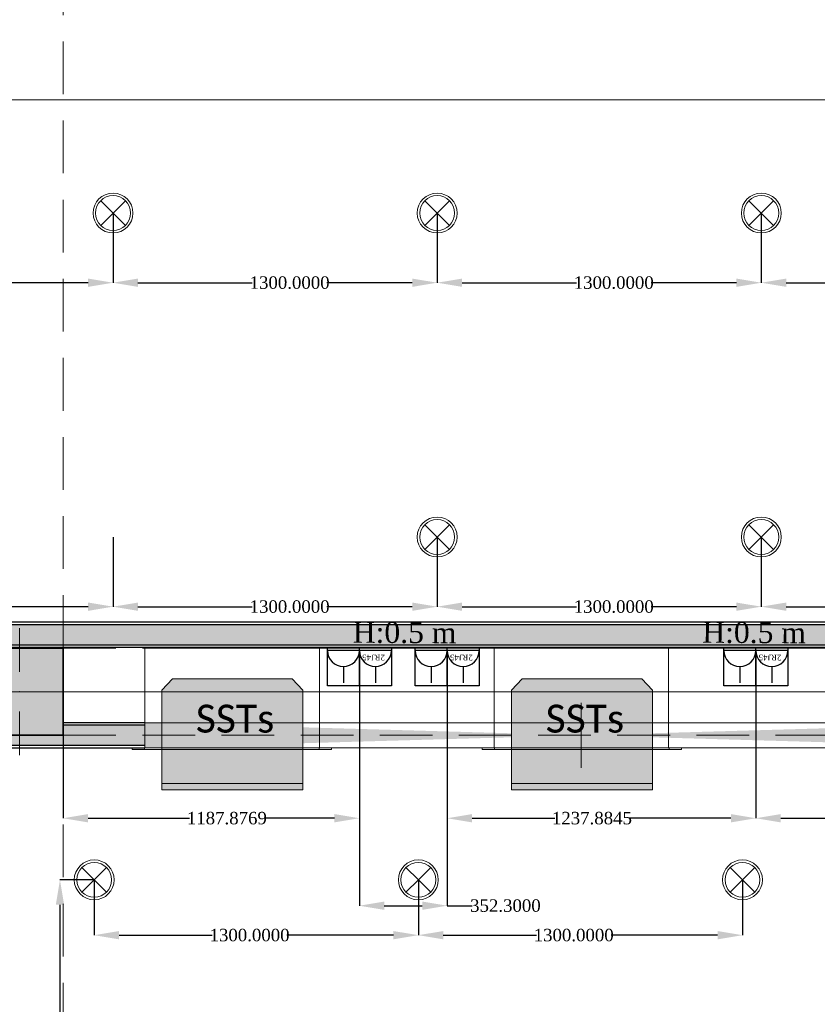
# Model space of a CAD drawing. Header units: inches. Extents: x -78787 to 29484, y -9517 to 23232.
# Tile 232 of 256: x 20332 to 23530, y 4389 to 8340. Entities that reach past the tile are written whole.
import ezdxf
from ezdxf.enums import TextEntityAlignment as Align

# ---------------------------------------------------------------- set-up
doc = ezdxf.new("R2010")
doc.units = ezdxf.units.IN
doc.header["$MEASUREMENT"] = 0
doc.set_wipeout_variables(frame=1)
for name, pattern in [('Dot & Dashed', [670.277762, 317.5, -176.388889, 0, -176.388874]), ('Hidden', [317.5, 211.666667, -105.833333]), ('Wipeout_Contour', [1000, 0, -1000])]:
    doc.linetypes.add(name, pattern=pattern)
for name, color, linetype in [('- განათება', 7, 'Continuous'), ('- საშტეფცელო როზეტები', 7, 'Continuous'), ('New_Structural - Bearing', 7, 'Continuous'), ('Structural - Bearing', 7, 'Continuous'), ('Structural - Grid', 7, 'Continuous')]:
    doc.layers.add(name, color=color, linetype=linetype)
for name, color, linetype, lineweight, true_color in [('New_2D Drafting - General_Pen_No__83', 7, 'Continuous', 13, 0xff9955), ('New_Drawing & Figure_Pen_No__103', 7, 'Continuous', 13, 0xffcc99), ('New_Interior - Lamp_Pen_No__77', 7, 'Continuous', 20, 0xffeb28), ('New_Structural - Bearing_Pen_No__108', 7, 'Continuous', 13, 0xfd8379), ('New_Structural - Bearing_Pen_No__23', 7, 'Continuous', 20, 0xff6600), ('New_Structural - Bearing_Pen_No__5', 7, 'Continuous', 25, 0x40a5ff), ('New_Structural - Bearing_Pen_No__57', 7, 'Continuous', 25, 0xdcd214), ('New_Structural - Bearing_Pen_No__63', 7, 'Continuous', 18, 0xff9955), ('New_Structural - Bearing_Pen_No__83', 7, 'Continuous', 13, 0xff9955), ('Structural - Bearing_Pen_No__102', 7, 'Continuous', 13, 0xcccccc), ('Structural - Bearing_Pen_No__161', 7, 'Continuous', 13, 0x6a6a6a), ('Structural - Bearing_Pen_No__28', 7, 'Continuous', 35, 0xa80f02), ('Structural - Grid_Pen_No__81', 7, 'Continuous', 20, 0x6a6a6a)]:
    doc.layers.add(name, color=color, linetype=linetype, lineweight=lineweight, true_color=true_color)
for name, color, linetype, lineweight in [('New_Drawing & Figure_Pen_No__1', 7, 'Continuous', 13), ('New_Structural - Bearing_Pen_No__1', 7, 'Continuous', 13), ('Structural - Bearing_Pen_No__20', 1, 'Continuous', 0)]:
    doc.layers.add(name, color=color, linetype=linetype, lineweight=lineweight)
doc.styles.add('GENERATED_STYLE_2', font='txt')
doc.styles.add('GENERATED_STYLE_4', font='calibril.ttf')
doc.styles.get("Standard").update_dxf_attribs({"font": 'arial.ttf'})
doc.dimstyles.get("Standard").update_dxf_attribs({"dimtxt": 0.18, "dimasz": 0.18, "dimexe": 0.18, "dimexo": 0.0625, "dimgap": 0.09, "dimtad": 0, "dimtih": 1, "dimtoh": 1, "dimdec": 4, "dimzin": 0, "dimdsep": 46, "dimtxsty": 'Standard', "dimcen": 0.09, "dimadec": 0, "dimazin": 0, "dimtfac": 1, "dimtdec": 4, "dimtofl": 0, "dimtmove": 0, "dimatfit": 3, "dimfxl": 1, "dimtolj": 1, "dimtzin": 0, "dimarcsym": 0})

# ---------------------------------------------------------------- blocks, each defined once
blk = doc.blocks.new('Slab_27', base_point=(-2404, 26438))
at = {"layer": 'New_Structural - Bearing_Pen_No__1', "color": 7, "linetype": 'Continuous', "lineweight": 13, "flags": 128}
blk.add_lwpolyline([(-2404, 26438), (-2404, 26430.3), (-2354, 26430.3), (-2354, 26438)], close=True, dxfattribs=at)
blk = doc.blocks.new('Slab_28', base_point=(-3104, 26438))
at = {"layer": 'New_Structural - Bearing_Pen_No__1', "color": 7, "linetype": 'Continuous', "lineweight": 13, "flags": 128}
blk.add_lwpolyline([(-3104, 26438), (-3104, 26430.3), (-2404, 26430.3), (-2404, 26438)], close=True, dxfattribs=at)
blk = doc.blocks.new('Slab_29', base_point=(-3154, 26438))
at = {"layer": 'New_Structural - Bearing_Pen_No__1', "color": 7, "linetype": 'Continuous', "lineweight": 13, "flags": 128}
blk.add_lwpolyline([(-3154, 26438), (-3154, 26430.3), (-3104, 26430.3), (-3104, 26438)], close=True, dxfattribs=at)
blk = doc.blocks.new('Slab_30', base_point=(-3807.1, 26438))
at = {"layer": 'New_Structural - Bearing_Pen_No__1', "color": 7, "linetype": 'Continuous', "lineweight": 13, "flags": 128}
blk.add_lwpolyline([(-3807.1, 26438), (-3807.1, 26430.3), (-3757.1, 26430.3), (-3757.1, 26438)], close=True, dxfattribs=at)
blk = doc.blocks.new('Slab_31', base_point=(-4507.1, 26438))
at = {"layer": 'New_Structural - Bearing_Pen_No__1', "color": 7, "linetype": 'Continuous', "lineweight": 13, "flags": 128}
blk.add_lwpolyline([(-4507.1, 26438), (-4507.1, 26430.3), (-3807.1, 26430.3), (-3807.1, 26438)], close=True, dxfattribs=at)
blk = doc.blocks.new('Slab_32', base_point=(-4557.1, 26438))
at = {"layer": 'New_Structural - Bearing_Pen_No__1', "color": 7, "linetype": 'Continuous', "lineweight": 13, "flags": 128}
blk.add_lwpolyline([(-4557.1, 26438), (-4557.1, 26430.3), (-4507.1, 26430.3), (-4507.1, 26438)], close=True, dxfattribs=at)
blk = doc.blocks.new('Opening_2')
at = {"color": 254, "linetype": 'Wipeout_Contour', "lineweight": 0, "ltscale": 79906.768937}
blk.add_wipeout([(-4505.7, 26438), (-1005.7, 26438), (-2755.7, 26488)], dxfattribs=at).dxf.layer = 'New_Structural - Bearing'
at = {"layer": 'New_Structural - Bearing_Pen_No__23', "color": 30, "linetype": 'Continuous', "lineweight": 20, "true_color": 0xff6600, "flags": 128}
blk.add_lwpolyline([(-4505.7, 26448), (-4505.7, 26438)], dxfattribs=at)
at = {"layer": 'New_Structural - Bearing_Pen_No__83', "color": 21, "linetype": 'Continuous', "lineweight": 13, "true_color": 0xff9955, "flags": 128}
blk.add_lwpolyline([(-4505.7, 26438), (-1005.7, 26438)], dxfattribs=at)
at = {"color": 254, "linetype": 'Wipeout_Contour', "lineweight": 0, "ltscale": 80106.275789}
blk.add_wipeout([(-1005.7, 26538), (-4505.7, 26538), (-2755.7, 26488)], dxfattribs=at).dxf.layer = 'New_Structural - Bearing'
at = {"layer": 'New_Structural - Bearing_Pen_No__108', "linetype": 'Continuous', "lineweight": 13, "true_color": 0xfd8379}
for points in [[(-4505.7, 26538), (-4505.7, 26438), (-2755.7, 26488)], [(-2755.7, 26488), (-1005.7, 26438), (-1005.7, 26538)]]:
    blk.add_hatch(color=11, dxfattribs=at).paths.add_polyline_path(points)
at = {"layer": 'New_Structural - Bearing_Pen_No__23', "color": 30, "linetype": 'Continuous', "lineweight": 20, "true_color": 0xff6600, "flags": 128}
for points in [[(-4505.7, 26538), (-4505.7, 26528)], [(-4505.7, 26528), (-4505.7, 26448)]]:
    blk.add_lwpolyline(points, dxfattribs=at)
at = {"layer": 'New_Structural - Bearing_Pen_No__63', "color": 21, "linetype": 'Dot & Dashed', "lineweight": 18, "true_color": 0xff9955}
blk.add_line((-2755.7, 26358), (-2755.7, 26618), dxfattribs=at)
at = {"layer": 'New_Structural - Bearing_Pen_No__83', "color": 21, "linetype": 'Continuous', "lineweight": 13, "true_color": 0xff9955, "flags": 128}
blk.add_lwpolyline([(-1005.7, 26538), (-4505.7, 26538)], dxfattribs=at)
blk = doc.blocks.new('Wall_73', base_point=(-5233.8, 26438))
at = {"layer": 'New_Structural - Bearing_Pen_No__57', "linetype": 'Continuous', "lineweight": 25, "true_color": 0xdcd214}
blk.add_hatch(color=52, dxfattribs=at).paths.add_polyline_path([(-5133.8, 26448), (-4505.7, 26448), (-4505.7, 26528), (-4833.8, 26528), (-4833.8, 26488), (-5133.8, 26488)])
at = {"layer": 'New_Structural - Bearing_Pen_No__5', "color": 161, "linetype": 'Continuous', "lineweight": 25, "true_color": 0x40a5ff}
for p, q in [((-4505.7, 26528), (-4833.8, 26528)), ((-5133.8, 26448), (-4505.7, 26448))]:
    blk.add_line(p, q, dxfattribs=at)
at = {"layer": 'New_Structural - Bearing_Pen_No__5', "color": 161, "linetype": 'Continuous', "lineweight": 25, "true_color": 0x40a5ff, "flags": 128}
for points in [[(-4505.7, 26538), (-4833.8, 26538)], [(-5133.8, 26438), (-4505.7, 26438)]]:
    blk.add_lwpolyline(points, dxfattribs=at)
blk = doc.blocks.new('Wall_75', base_point=(-409.4, 26941.2))
at = {"layer": 'New_Structural - Bearing_Pen_No__57', "linetype": 'Continuous', "lineweight": 25, "true_color": 0xdcd214}
blk.add_hatch(color=52, dxfattribs=at).paths.add_polyline_path([(-5143.8, 26851.2), (-399.4, 26851.2), (-399.4, 26931.2), (-5143.8, 26931.2)])
at = {"layer": 'New_Structural - Bearing_Pen_No__5', "color": 161, "linetype": 'Continuous', "lineweight": 25, "true_color": 0x40a5ff}
for p, q in [((-399.4, 26931.2), (-5143.8, 26931.2)), ((-5143.8, 26851.2), (-399.4, 26851.2))]:
    blk.add_line(p, q, dxfattribs=at)
at = {"layer": 'New_Structural - Bearing_Pen_No__5', "color": 161, "linetype": 'Continuous', "lineweight": 25, "true_color": 0x40a5ff, "flags": 128}
for points in [[(-309.4, 26941.2), (-5233.8, 26941.2)], [(-5133.8, 26841.2), (-409.4, 26841.2)]]:
    blk.add_lwpolyline(points, dxfattribs=at)
blk = doc.blocks.new('Column_34', base_point=(-5008.8, 26663))
at = {"layer": 'Structural - Bearing_Pen_No__161', "linetype": 'Continuous', "lineweight": 0, "true_color": 0x6a6a6a}
blk.add_hatch(color=251, dxfattribs=at).paths.add_polyline_path([(-4833.8, 26488), (-4833.8, 26838), (-5183.8, 26838), (-5183.8, 26488)])
at = {"layer": 'Structural - Bearing_Pen_No__20', "color": 1, "linetype": 'Continuous', "lineweight": 0}
for p, q in [((-5008.8, 26743), (-5008.8, 26918)), ((-5088.8, 26663), (-5263.8, 26663)), ((-4928.8, 26663), (-4753.8, 26663)), ((-5008.8, 26583), (-5008.8, 26408))]:
    blk.add_line(p, q, dxfattribs=at)
blk.add_point((-5008.8, 26663), dxfattribs=at)
at = {"layer": 'Structural - Bearing_Pen_No__28', "color": 14, "linetype": 'Continuous', "lineweight": 35, "true_color": 0xa80f02, "flags": 128}
blk.add_lwpolyline([(-4833.8, 26488), (-4833.8, 26838), (-5183.8, 26838), (-5183.8, 26488)], close=True, dxfattribs=at)
blk = doc.blocks.new('Standard grid marker')
at = {"layer": 'Structural - Grid_Pen_No__81', "color": 251, "linetype": 'Continuous', "lineweight": 20, "true_color": 0x6a6a6a}
blk.add_line((1000, 0), (51328.1, 0), dxfattribs=at)
at = {"layer": 'Structural - Grid_Pen_No__81', "color": 251, "lineweight": 20, "true_color": 0x6a6a6a, "style": 'GENERATED_STYLE_2'}
for tag, p in [('AC_MarkerText_1_0', (-100, -144)), ('AC_MarkerText_1_1', (52428.1, -144))]:
    blk.add_attdef(tag, text='', height=100, rotation=180, dxfattribs=at).set_placement(p, align=Align.TOP_CENTER)
blk = doc.blocks.new('Beam_2', base_point=(-5008.8, 14663))
at = {"layer": 'Structural - Bearing_Pen_No__102', "color": 254, "linetype": 'Hidden', "lineweight": 13, "true_color": 0xcccccc}
for p, q in [((-4833.8, 26838), (-4833.8, 32488)), ((-4833.8, 20838), (-4833.8, 26488))]:
    blk.add_line(p, q, dxfattribs=at)
blk = doc.blocks.new('Beam_12', base_point=(-47008.8, 26663))
at = {"layer": 'Structural - Bearing_Pen_No__102', "color": 254, "linetype": 'Hidden', "lineweight": 13, "true_color": 0xcccccc}
for p, q in [((-4833.8, 26838), (816.2, 26838)), ((-4833.8, 26488), (816.2, 26488))]:
    blk.add_line(p, q, dxfattribs=at)
at = {"layer": 'Structural - Bearing_Pen_No__102', "color": 254, "linetype": 'Dot & Dashed', "lineweight": 13, "true_color": 0xcccccc}
blk.add_line((-47008.8, 26663), (991.2, 26663), dxfattribs=at)
blk = doc.blocks.new('2-იანი ჩარჩო')
at = {"layer": '- საშტეფცელო როზეტები', "color": 5}
blk.add_line((8600.4, 3737), (8600.4, 3582), dxfattribs=at)
for points in [[(8472.1, 3582), (8472.1, 3737), (8600.4, 3737)], [(8600.4, 3737), (8728.7, 3737), (8728.7, 3582), (8600.4, 3582)], [(8600.4, 3582), (8472.1, 3582)]]:
    blk.add_lwpolyline(points, dxfattribs=at)
blk = doc.blocks.new('- საშტეფცელო როზეტი IP22')
at = {"layer": '- საშტეფცელო როზეტები', "color": 5}
for p, q in [((8536.7, 3822.7), (8536.7, 3888.1)), ((8472.6, 3758.6), (8600.9, 3758.6))]:
    blk.add_line(p, q, dxfattribs=at)
blk.add_arc((8536.7, 3758.6), 64.1, 0, 180, dxfattribs=at)
blk = doc.blocks.new('2 cali internetis rozeti')
at = {"layer": '- საშტეფცელო როზეტები', "color": 5}
for p, q in [((-9463.5, -8848.5), (-9463.5, -8783.2)), ((-9527.6, -8912.7), (-9399.3, -8912.7))]:
    blk.add_line(p, q, dxfattribs=at)
blk.add_arc((-9463.5, -8912.7), 64.1, 0, 180, dxfattribs=at)
at = {"layer": '- საშტეფცელო როზეტები', "color": 1, "insert": (-9502, -8872.5), "char_height": 23.657, "attachment_point": 1}
blk.add_mtext_dynamic_manual_height_columns('{\\fSylfaen|b0|i0|c0|p18;2RJ45}', width=4.298, gutter_width=0.0538, heights=[0], dxfattribs=at)
blk = doc.blocks.new('Recessed Spot')
at = {"layer": 'New_Interior - Lamp_Pen_No__77', "color": 2, "linetype": 'Continuous', "lineweight": 20, "true_color": 0xffeb28}
for q in [(-49.5, 49.5), (49.5, 49.5), (-49.5, -49.5), (49.5, -49.5)]:
    blk.add_line((0, 0), q, dxfattribs=at)
at = {"layer": 'New_Interior - Lamp_Pen_No__77', "color": 2, "linetype": 'Continuous', "lineweight": 20, "true_color": 0xffeb28, "flags": 128}
blk.add_lwpolyline([(80, 0, 1), (-80, 0, 1)], format="xyb", close=True, dxfattribs=at)
at = {"layer": 'New_Interior - Lamp_Pen_No__77', "color": 2, "linetype": 'Continuous', "lineweight": 20, "true_color": 0xffeb28}
blk.add_circle((0, 0), 70, dxfattribs=at)
blk = doc.blocks.new('*D767')
at = {"layer": '- განათება', "color": 0, "lineweight": -2, "transparency": 16777216}
for p, q in [((20630.3, 4888.3), (20492.9, 4888.3)), ((20493.1, 4788.3), (20493.1, 4219.1)), ((20493.1, 3488.3), (20493.1, 4167.8)), ((20630.3, 3388.3), (20492.9, 3388.3))]:
    blk.add_line(p, q, dxfattribs=at)
at = {"layer": '- განათება', "color": 0, "transparency": 16777216}
for points in [[(20476.4, 4788.3), (20509.7, 4788.3), (20493.1, 4888.3)], [(20476.4, 3488.3), (20509.7, 3488.3), (20493.1, 3388.3)]]:
    blk.add_solid(points, dxfattribs=at)
at = {"layer": 'Defpoints', "color": 0, "transparency": 16777216}
for p in [(20630.4, 4888.3), (20493.1, 3388.3), (20630.4, 3388.3)]:
    blk.add_point(p, dxfattribs=at)
at = {"layer": '- განათება', "color": 0, "transparency": 16777216, "insert": (20493.1, 4193.4), "char_height": 50, "attachment_point": 5}
blk.add_mtext('\\A1;{\\fSylfaen|b0|i0|c0|p18;1500.0000}', dxfattribs=at)
blk = doc.blocks.new('*D769')
at = {"layer": '- განათება', "color": 0, "lineweight": -2, "transparency": 16777216}
for p, q in [((20630.4, 4888.2), (20630.4, 4666)), ((21930.4, 4888.2), (21930.4, 4666)), ((20730.4, 4666.2), (21103.9, 4666.2)), ((21830.4, 4666.2), (21403.1, 4666.2))]:
    blk.add_line(p, q, dxfattribs=at)
at = {"layer": '- განათება', "color": 0, "transparency": 16777216}
for points in [[(20730.4, 4682.8), (20730.4, 4649.5), (20630.4, 4666.2)], [(21830.4, 4682.8), (21830.4, 4649.5), (21930.4, 4666.2)]]:
    blk.add_solid(points, dxfattribs=at)
at = {"layer": 'Defpoints', "color": 0, "transparency": 16777216}
for p in [(20630.4, 4888.3), (21930.4, 4888.3), (21930.4, 4666.2)]:
    blk.add_point(p, dxfattribs=at)
at = {"layer": '- განათება', "color": 0, "transparency": 16777216, "insert": (21253.5, 4666.2), "char_height": 50, "attachment_point": 5}
blk.add_mtext('\\A1;{\\fSylfaen|b0|i0|c0|p18;1300.0000}', dxfattribs=at)
blk = doc.blocks.new('*D770')
at = {"layer": '- განათება', "color": 0, "lineweight": -2, "transparency": 16777216}
for p, q in [((21930.4, 4888.2), (21930.4, 4666)), ((23230.4, 4888.2), (23230.4, 4666)), ((22030.4, 4666.2), (22403.9, 4666.2)), ((23130.4, 4666.2), (22703.1, 4666.2))]:
    blk.add_line(p, q, dxfattribs=at)
at = {"layer": '- განათება', "color": 0, "transparency": 16777216}
for points in [[(22030.4, 4682.8), (22030.4, 4649.5), (21930.4, 4666.2)], [(23130.4, 4682.8), (23130.4, 4649.5), (23230.4, 4666.2)]]:
    blk.add_solid(points, dxfattribs=at)
at = {"layer": 'Defpoints', "color": 0, "transparency": 16777216}
for p in [(21930.4, 4888.3), (23230.4, 4888.3), (23230.4, 4666.2)]:
    blk.add_point(p, dxfattribs=at)
at = {"layer": '- განათება', "color": 0, "transparency": 16777216, "insert": (22553.5, 4666.2), "char_height": 50, "attachment_point": 5}
blk.add_mtext('\\A1;{\\fSylfaen|b0|i0|c0|p18;1300.0000}', dxfattribs=at)
blk = doc.blocks.new('*D878')
at = {"layer": '- განათება', "color": 0, "lineweight": -2, "transparency": 16777216}
for p, q in [((19205.9, 7563.9), (19205.9, 7284.2)), ((20705.9, 7563.9), (20705.9, 7284.2)), ((19305.9, 7284.4), (19764.5, 7284.4)), ((20605.9, 7284.4), (20063.8, 7284.4))]:
    blk.add_line(p, q, dxfattribs=at)
at = {"layer": '- განათება', "color": 0, "transparency": 16777216}
for points in [[(19305.9, 7301), (19305.9, 7267.7), (19205.9, 7284.4)], [(20605.9, 7301), (20605.9, 7267.7), (20705.9, 7284.4)]]:
    blk.add_solid(points, dxfattribs=at)
at = {"layer": 'Defpoints', "color": 0, "transparency": 16777216}
for p in [(19205.9, 7564), (20705.9, 7564), (20705.9, 7284.4)]:
    blk.add_point(p, dxfattribs=at)
at = {"layer": '- განათება', "color": 0, "transparency": 16777216, "insert": (19914.1, 7284.4), "char_height": 50, "attachment_point": 5}
blk.add_mtext('\\A1;{\\fSylfaen|b0|i0|c0|p18;1500.0000}', dxfattribs=at)
blk = doc.blocks.new('*D879')
at = {"layer": '- განათება', "color": 0, "lineweight": -2, "transparency": 16777216}
for p, q in [((20705.9, 7563.9), (20705.9, 7284.2)), ((22005.9, 7563.9), (22005.9, 7284.2)), ((20805.9, 7284.4), (21264.5, 7284.4)), ((21905.9, 7284.4), (21563.8, 7284.4))]:
    blk.add_line(p, q, dxfattribs=at)
at = {"layer": '- განათება', "color": 0, "transparency": 16777216}
for points in [[(20805.9, 7301), (20805.9, 7267.7), (20705.9, 7284.4)], [(21905.9, 7301), (21905.9, 7267.7), (22005.9, 7284.4)]]:
    blk.add_solid(points, dxfattribs=at)
at = {"layer": 'Defpoints', "color": 0, "transparency": 16777216}
for p in [(20705.9, 7564), (22005.9, 7564), (22005.9, 7284.4)]:
    blk.add_point(p, dxfattribs=at)
at = {"layer": '- განათება', "color": 0, "transparency": 16777216, "insert": (21414.1, 7284.4), "char_height": 50, "attachment_point": 5}
blk.add_mtext('\\A1;{\\fSylfaen|b0|i0|c0|p18;1300.0000}', dxfattribs=at)
blk = doc.blocks.new('*D880')
at = {"layer": '- განათება', "color": 0, "lineweight": -2, "transparency": 16777216}
for p, q in [((22005.9, 7563.9), (22005.9, 7284.2)), ((23305.9, 7563.9), (23305.9, 7284.2)), ((22105.9, 7284.4), (22564.5, 7284.4)), ((23205.9, 7284.4), (22863.8, 7284.4))]:
    blk.add_line(p, q, dxfattribs=at)
at = {"layer": '- განათება', "color": 0, "transparency": 16777216}
for points in [[(22105.9, 7301), (22105.9, 7267.7), (22005.9, 7284.4)], [(23205.9, 7301), (23205.9, 7267.7), (23305.9, 7284.4)]]:
    blk.add_solid(points, dxfattribs=at)
at = {"layer": 'Defpoints', "color": 0, "transparency": 16777216}
for p in [(22005.9, 7564), (23305.9, 7564), (23305.9, 7284.4)]:
    blk.add_point(p, dxfattribs=at)
at = {"layer": '- განათება', "color": 0, "transparency": 16777216, "insert": (22714.1, 7284.4), "char_height": 50, "attachment_point": 5}
blk.add_mtext('\\A1;{\\fSylfaen|b0|i0|c0|p18;1300.0000}', dxfattribs=at)
blk = doc.blocks.new('*D881')
at = {"layer": '- განათება', "color": 0, "lineweight": -2, "transparency": 16777216}
for p, q in [((23305.9, 7563.9), (23305.9, 7284.2)), ((24605.9, 7563.9), (24605.9, 7284.2)), ((23405.9, 7284.4), (23864.5, 7284.4)), ((24505.9, 7284.4), (24163.8, 7284.4))]:
    blk.add_line(p, q, dxfattribs=at)
at = {"layer": '- განათება', "color": 0, "transparency": 16777216}
for points in [[(23405.9, 7301), (23405.9, 7267.7), (23305.9, 7284.4)], [(24505.9, 7301), (24505.9, 7267.7), (24605.9, 7284.4)]]:
    blk.add_solid(points, dxfattribs=at)
at = {"layer": 'Defpoints', "color": 0, "transparency": 16777216}
for p in [(23305.9, 7564), (24605.9, 7564), (24605.9, 7284.4)]:
    blk.add_point(p, dxfattribs=at)
at = {"layer": '- განათება', "color": 0, "transparency": 16777216, "insert": (24014.1, 7284.4), "char_height": 50, "attachment_point": 5}
blk.add_mtext('\\A1;{\\fSylfaen|b0|i0|c0|p18;1300.0000}', dxfattribs=at)
blk = doc.blocks.new('*D907')
at = {"layer": '- განათება', "color": 0, "lineweight": -2, "transparency": 16777216}
for p, q in [((19205.9, 6263.9), (19205.9, 5984.2)), ((20705.9, 6263.9), (20705.9, 5984.2)), ((19305.9, 5984.4), (19764.5, 5984.4)), ((20605.9, 5984.4), (20063.8, 5984.4))]:
    blk.add_line(p, q, dxfattribs=at)
at = {"layer": '- განათება', "color": 0, "transparency": 16777216}
for points in [[(19305.9, 6001), (19305.9, 5967.7), (19205.9, 5984.4)], [(20605.9, 6001), (20605.9, 5967.7), (20705.9, 5984.4)]]:
    blk.add_solid(points, dxfattribs=at)
at = {"layer": 'Defpoints', "color": 0, "transparency": 16777216}
for p in [(19205.9, 6264), (20705.9, 6264), (20705.9, 5984.4)]:
    blk.add_point(p, dxfattribs=at)
at = {"layer": '- განათება', "color": 0, "transparency": 16777216, "insert": (19914.1, 5984.4), "char_height": 50, "attachment_point": 5}
blk.add_mtext('\\A1;{\\fSylfaen|b0|i0|c0|p18;1500.0000}', dxfattribs=at)
blk = doc.blocks.new('*D898')
at = {"layer": '- განათება', "color": 0, "lineweight": -2, "transparency": 16777216}
for p, q in [((20705.9, 6263.9), (20705.9, 5984.2)), ((22005.9, 6263.9), (22005.9, 5984.2)), ((20805.9, 5984.4), (21264.5, 5984.4)), ((21905.9, 5984.4), (21563.8, 5984.4))]:
    blk.add_line(p, q, dxfattribs=at)
at = {"layer": '- განათება', "color": 0, "transparency": 16777216}
for points in [[(20805.9, 6001), (20805.9, 5967.7), (20705.9, 5984.4)], [(21905.9, 6001), (21905.9, 5967.7), (22005.9, 5984.4)]]:
    blk.add_solid(points, dxfattribs=at)
at = {"layer": 'Defpoints', "color": 0, "transparency": 16777216}
for p in [(20705.9, 6264), (22005.9, 6264), (22005.9, 5984.4)]:
    blk.add_point(p, dxfattribs=at)
at = {"layer": '- განათება', "color": 0, "transparency": 16777216, "insert": (21414.1, 5984.4), "char_height": 50, "attachment_point": 5}
blk.add_mtext('\\A1;{\\fSylfaen|b0|i0|c0|p18;1300.0000}', dxfattribs=at)
blk = doc.blocks.new('*D899')
at = {"layer": '- განათება', "color": 0, "lineweight": -2, "transparency": 16777216}
for p, q in [((22005.9, 6263.9), (22005.9, 5984.2)), ((23305.9, 6263.9), (23305.9, 5984.2)), ((22105.9, 5984.4), (22564.5, 5984.4)), ((23205.9, 5984.4), (22863.8, 5984.4))]:
    blk.add_line(p, q, dxfattribs=at)
at = {"layer": '- განათება', "color": 0, "transparency": 16777216}
for points in [[(22105.9, 6001), (22105.9, 5967.7), (22005.9, 5984.4)], [(23205.9, 6001), (23205.9, 5967.7), (23305.9, 5984.4)]]:
    blk.add_solid(points, dxfattribs=at)
at = {"layer": 'Defpoints', "color": 0, "transparency": 16777216}
for p in [(22005.9, 6264), (23305.9, 6264), (23305.9, 5984.4)]:
    blk.add_point(p, dxfattribs=at)
at = {"layer": '- განათება', "color": 0, "transparency": 16777216, "insert": (22714.1, 5984.4), "char_height": 50, "attachment_point": 5}
blk.add_mtext('\\A1;{\\fSylfaen|b0|i0|c0|p18;1300.0000}', dxfattribs=at)
blk = doc.blocks.new('*D900')
at = {"layer": '- განათება', "color": 0, "lineweight": -2, "transparency": 16777216}
for p, q in [((23305.9, 6263.9), (23305.9, 5984.2)), ((24605.9, 6263.9), (24605.9, 5984.2)), ((23405.9, 5984.4), (23864.5, 5984.4)), ((24505.9, 5984.4), (24163.8, 5984.4))]:
    blk.add_line(p, q, dxfattribs=at)
at = {"layer": '- განათება', "color": 0, "transparency": 16777216}
for points in [[(23405.9, 6001), (23405.9, 5967.7), (23305.9, 5984.4)], [(24505.9, 6001), (24505.9, 5967.7), (24605.9, 5984.4)]]:
    blk.add_solid(points, dxfattribs=at)
at = {"layer": 'Defpoints', "color": 0, "transparency": 16777216}
for p in [(23305.9, 6264), (24605.9, 6264), (24605.9, 5984.4)]:
    blk.add_point(p, dxfattribs=at)
at = {"layer": '- განათება', "color": 0, "transparency": 16777216, "insert": (24014.1, 5984.4), "char_height": 50, "attachment_point": 5}
blk.add_mtext('\\A1;{\\fSylfaen|b0|i0|c0|p18;1300.0000}', dxfattribs=at)
blk = doc.blocks.new('*D1237')
at = {"layer": '- საშტეფცელო როზეტები', "color": 0, "lineweight": -2, "transparency": 16777216}
for p, q in [((20505.9, 5811.7), (20505.9, 5135.3)), ((21693.8, 5808.7), (21693.8, 5135.3)), ((20605.9, 5135.5), (21012.9, 5135.5)), ((21593.8, 5135.5), (21311.9, 5135.5))]:
    blk.add_line(p, q, dxfattribs=at)
at = {"layer": '- საშტეფცელო როზეტები', "color": 0, "transparency": 16777216}
for points in [[(20605.9, 5152.2), (20605.9, 5118.8), (20505.9, 5135.5)], [(21593.8, 5152.2), (21593.8, 5118.8), (21693.8, 5135.5)]]:
    blk.add_solid(points, dxfattribs=at)
at = {"layer": 'Defpoints', "color": 0, "transparency": 16777216}
for p in [(20505.9, 5811.8), (21693.8, 5808.8), (21693.8, 5135.5)]:
    blk.add_point(p, dxfattribs=at)
at = {"layer": '- საშტეფცელო როზეტები', "color": 0, "transparency": 16777216, "insert": (21162.4, 5135.5), "char_height": 50, "attachment_point": 5}
blk.add_mtext('\\A1;{\\fSylfaen|b0|i0|c0|p18;1187.8769}', dxfattribs=at)
blk = doc.blocks.new('*D1238')
at = {"layer": '- საშტეფცელო როზეტები', "color": 0, "lineweight": -2, "transparency": 16777216}
for p, q in [((21693.8, 5808.6), (21693.8, 4784.3)), ((22046.1, 5808.7), (22046.1, 4784.3)), ((21793.8, 4784.5), (21946.1, 4784.5)), ((22046.1, 4784.5), (22146.1, 4784.5))]:
    blk.add_line(p, q, dxfattribs=at)
at = {"layer": '- საშტეფცელო როზეტები', "color": 0, "transparency": 16777216}
for points in [[(21793.8, 4801.2), (21793.8, 4767.8), (21693.8, 4784.5)], [(21946.1, 4801.2), (21946.1, 4767.8), (22046.1, 4784.5)]]:
    blk.add_solid(points, dxfattribs=at)
at = {"layer": 'Defpoints', "color": 0, "transparency": 16777216}
for p in [(21693.8, 5808.6), (22046.1, 5808.8), (22046.1, 4784.5)]:
    blk.add_point(p, dxfattribs=at)
at = {"layer": '- საშტეფცელო როზეტები', "color": 0, "transparency": 16777216, "insert": (22279.6, 4784.5), "char_height": 50, "attachment_point": 5}
blk.add_mtext('\\A1;{\\fSylfaen|b0|i0|c0|p18;352.3000}', dxfattribs=at)
blk = doc.blocks.new('*D1239')
at = {"layer": '- საშტეფცელო როზეტები', "color": 0, "lineweight": -2, "transparency": 16777216}
for p, q in [((22046.1, 5808.7), (22046.1, 5135.3)), ((23284, 5808.6), (23284, 5135.3)), ((22146.1, 5135.5), (22478.1, 5135.5)), ((23184, 5135.5), (22775.2, 5135.5))]:
    blk.add_line(p, q, dxfattribs=at)
at = {"layer": '- საშტეფცელო როზეტები', "color": 0, "transparency": 16777216}
for points in [[(22146.1, 5152.2), (22146.1, 5118.8), (22046.1, 5135.5)], [(23184, 5152.2), (23184, 5118.8), (23284, 5135.5)]]:
    blk.add_solid(points, dxfattribs=at)
at = {"layer": 'Defpoints', "color": 0, "transparency": 16777216}
for p in [(22046.1, 5808.8), (23284, 5808.6), (23284, 5135.5)]:
    blk.add_point(p, dxfattribs=at)
at = {"layer": '- საშტეფცელო როზეტები', "color": 0, "transparency": 16777216, "insert": (22626.6, 5135.5), "char_height": 50, "attachment_point": 5}
blk.add_mtext('\\A1;{\\fSylfaen|b0|i0|c0|p18;1237.8845}', dxfattribs=at)
blk = doc.blocks.new('*D1236')
at = {"layer": '- საშტეფცელო როზეტები', "color": 0, "lineweight": -2, "transparency": 16777216}
for p, q in [((23284, 5808.6), (23284, 5135.3)), ((24930.4, 5811.7), (24930.4, 5135.3)), ((23384, 5135.5), (23775.2, 5135.5)), ((24830.4, 5135.5), (24074.5, 5135.5))]:
    blk.add_line(p, q, dxfattribs=at)
at = {"layer": '- საშტეფცელო როზეტები', "color": 0, "transparency": 16777216}
for points in [[(23384, 5152.2), (23384, 5118.8), (23284, 5135.5)], [(24830.4, 5152.2), (24830.4, 5118.8), (24930.4, 5135.5)]]:
    blk.add_solid(points, dxfattribs=at)
at = {"layer": 'Defpoints', "color": 0, "transparency": 16777216}
for p in [(23284, 5808.6), (24930.4, 5811.8), (24930.4, 5135.5)]:
    blk.add_point(p, dxfattribs=at)
at = {"layer": '- საშტეფცელო როზეტები', "color": 0, "transparency": 16777216, "insert": (23924.8, 5135.5), "char_height": 50, "attachment_point": 5}
blk.add_mtext('\\A1;{\\fSylfaen|b0|i0|c0|p18;1646.3650}', dxfattribs=at)

msp = doc.modelspace()

# ---------------------------------------------------------------- linework, layer by layer
at = {"layer": '- განათება', "color": 8, "linetype": 'Continuous', "lineweight": 15, "flags": 128}
msp.add_lwpolyline([(8105.93152, 8018.35536), (8105.93152, 11218.35514), (24905.93143, 11218.35514), (24905.93143, 8018.35536)], close=True, dxfattribs=at)
at = {"layer": 'New_Drawing & Figure_Pen_No__1', "color": 7, "linetype": 'Continuous', "lineweight": 13, "flags": 128}
for points in [[(20901.49134, 5249.55051), (21466.49129, 5249.53965), (21466.49177, 5274.53965), (20901.49182, 5274.55051)], [(22304.60107, 5249.55051), (22869.60102, 5249.53965), (22869.6015, 5274.53965), (22304.60155, 5274.55051)]]:
    msp.add_lwpolyline(points, close=True, dxfattribs=at)

# ---------------------------------------------------------------- block references
at = {"layer": '- განათება', "color": 2, "linetype": 'Continuous', "lineweight": 20, "true_color": 0xffeb28, "zscale": 1000}
for p in [(20705.93152, 7563.9634), (22005.93152, 7563.9634), (23305.93152, 7563.9634), (23305.93152, 6263.9634), (20630.35778, 4888.29991), (21930.35778, 4888.29991), (23230.35778, 4888.29991)]:
    msp.add_blockref('Recessed Spot', p, dxfattribs=at)
at = {"layer": '- განათება', "color": 3, "linetype": 'Continuous', "lineweight": 20, "zscale": 1000}
msp.add_blockref('Recessed Spot', (22005.93152, 6263.9634), dxfattribs=at)
at = {"layer": '- საშტეფცელო როზეტები', "color": 5, "rotation": 180}
for p in [(30294.19365, 9403.59138), (30646.49368, 9403.59138), (31884.37814, 9403.59138)]:
    msp.add_blockref('2-იანი ჩარჩო', p, dxfattribs=at)
at = {"layer": '- საშტეფცელო როზეტები', "rotation": 180}
for name, p in [('- საშტეფცელო როზეტი IP22', (30166.41643, 9567.20474)), ('2 cali internetis rozeti', (12294.4793, -3104.01694)), ('- საშტეფცელო როზეტი IP22', (30518.71647, 9567.20474)), ('2 cali internetis rozeti', (12646.77934, -3104.01694)), ('- საშტეფცელო როზეტი IP22', (31756.60093, 9567.20474)), ('2 cali internetis rozeti', (13884.6638, -3104.01694))]:
    msp.add_blockref(name, p, dxfattribs=at)
at = {"layer": 'New_Structural - Bearing', "color": 7, "lineweight": 35}
msp.add_blockref('Wall_75', (24930.35778, 5921.61891), dxfattribs=at)
at = {"layer": 'New_Structural - Bearing', "color": 7, "linetype": 'Continuous', "lineweight": 13}
for name, p in [('Slab_32', (20782.59556, 5418.35514)), ('Slab_31', (20832.59556, 5418.35514)), ('Slab_30', (21532.59556, 5418.35514)), ('Slab_29', (22185.70528, 5418.35514)), ('Slab_28', (22235.70528, 5418.35514)), ('Slab_27', (22935.70528, 5418.35514))]:
    msp.add_blockref(name, p, dxfattribs=at)
at = {"layer": 'Structural - Bearing', "color": 254, "lineweight": 13, "true_color": 0xcccccc}
msp.add_blockref('Beam_2', (20330.93152, -6356.64486), dxfattribs=at)
at = {"layer": 'Structural - Bearing', "color": 14, "lineweight": 35, "true_color": 0xa80f02}
msp.add_blockref('Column_34', (20330.93152, 5643.35514), dxfattribs=at)

# ---------------------------------------------------------------- texts
at = {"layer": '- საშტეფცელო როზეტები', "color": 5, "char_height": 83.9644685, "attachment_point": 3, "rotation": 359.68932566}
for insert in [(22083.33673, 5921.48164), (23485.12918, 5921.48164)]:
    msp.add_mtext_dynamic_manual_height_columns('{\\fSylfaen|b0|i0|c0|p18;H:0.5 m}', width=710.9466492, gutter_width=1.70068, heights=[0], dxfattribs=dict(at, insert=insert))

# ---------------------------------------------------------------- dimensions: what is measured, and where the dimension line sits
at = {"layer": '- განათება', "color": 1}
for base, p1, p2, picture, middle in [((20705.93152, 7284.38), (19205.93152, 7563.9634), (20705.93152, 7563.9634), '*D878', (19914.12999, 7284.38)), ((22005.93152, 7284.38), (20705.93152, 7563.9634), (22005.93152, 7563.9634), '*D879', (21414.12999, 7284.38)), ((23305.93152, 7284.38), (22005.93152, 7563.9634), (23305.93152, 7563.9634), '*D880', (22714.12999, 7284.38)), ((24605.93152, 7284.38), (23305.93152, 7563.9634), (24605.93152, 7563.9634), '*D881', (24014.12999, 7284.38)), ((20705.93152, 5984.38), (19205.93152, 6263.9634), (20705.93152, 6263.9634), '*D907', (19914.12999, 5984.38)), ((22005.93152, 5984.38), (20705.93152, 6263.9634), (22005.93152, 6263.9634), '*D898', (21414.12999, 5984.38)), ((23305.93152, 5984.38), (22005.93152, 6263.9634), (23305.93152, 6263.9634), '*D899', (22714.12999, 5984.38)), ((24605.93152, 5984.38), (23305.93152, 6263.9634), (24605.93152, 6263.9634), '*D900', (24014.12999, 5984.38)), ((21930.35778, 4666.15505), (20630.35781, 4888.29991), (21930.35778, 4888.29991), '*D769', (21253.49814, 4666.15505)), ((23230.35776, 4666.15505), (21930.35778, 4888.29991), (23230.35776, 4888.29991), '*D770', (22553.49811, 4666.15505))]:
    dim = msp.add_linear_dim(base=base, p1=p1, p2=p2, text='{\\fSylfaen|b0|i0|c0|p18;<>}', dimstyle='Standard', override={"dimtxt": 50, "dimasz": 100}, dxfattribs=at)
    dim.commit()
    dim.dimension.update_dxf_attribs({"geometry": picture, "text_midpoint": middle, "dimtype": 160})
dim = msp.add_linear_dim(base=(20493.05962, 3388.29991), p1=(20630.35776, 4888.29991), p2=(20630.35778, 3388.29991), angle=270, text='{\\fSylfaen|b0|i0|c0|p18;<>}', dimstyle='Standard', override={"dimtxt": 50, "dimasz": 100}, dxfattribs=at)
dim.commit()
dim.dimension.update_dxf_attribs({"geometry": '*D767', "text_midpoint": (20493.05962, 4193.44477), "dimtype": 160})

# ---------------------------------------------------------------- next in the draw order: block references
at = {"layer": 'New_Structural - Bearing', "color": 7, "linetype": 'Continuous', "lineweight": 13}
msp.add_blockref('Opening_2', (25339.71953, -21019.62583), dxfattribs=at)

# ---------------------------------------------------------------- next in the draw order: hatches: boundary and pattern name
at = {"layer": 'New_Drawing & Figure_Pen_No__103', "linetype": 'Continuous', "lineweight": 13, "true_color": 0xffcc99}
for points in [[(20943.99989, 5694.54966), (21423.99985, 5694.54043), (21466.49898, 5649.53962), (21466.49129, 5249.53965), (20901.49134, 5249.55051), (20901.49903, 5649.55048)], [(22347.10962, 5694.54966), (22827.10957, 5694.54043), (22869.6087, 5649.53962), (22869.60102, 5249.53965), (22304.60107, 5249.55051), (22304.60876, 5649.55048)]]:
    msp.add_hatch(color=31, dxfattribs=at).paths.add_polyline_path(points)

# ---------------------------------------------------------------- next in the draw order: linework, layer by layer
at = {"layer": 'New_2D Drafting - General_Pen_No__83', "color": 21, "linetype": 'Continuous', "lineweight": 13, "true_color": 0xff9955}
for points in [[(21533.9928, 5818.35514), (21533.9928, 5418.35514), (20833.9928, 5418.35514), (20833.9928, 5818.35514)], [(22233.9928, 5818.35514), (22233.9928, 5418.35514), (21533.9928, 5418.35514), (21533.9928, 5818.35514)], [(22933.9928, 5818.35514), (22933.9928, 5418.35514), (22233.9928, 5418.35514), (22233.9928, 5818.35514)], [(23633.9928, 5818.35514), (23633.9928, 5418.35514), (22933.9928, 5418.35514), (22933.9928, 5818.35514)]]:
    msp.add_lwpolyline(points, close=True, dxfattribs=at)
at = {"layer": 'New_Drawing & Figure_Pen_No__1', "color": 7, "linetype": 'Continuous', "lineweight": 13, "flags": 128}
for points in [[(20901.49134, 5249.55051), (21466.49129, 5249.53965), (21466.49177, 5274.53965), (21466.49898, 5649.53962), (21423.99985, 5694.54043), (20943.99989, 5694.54966), (20901.49903, 5649.55048), (20901.49182, 5274.55051)], [(22304.60107, 5249.55051), (22869.60102, 5249.53965), (22869.6015, 5274.53965), (22869.6087, 5649.53962), (22827.10957, 5694.54043), (22347.10962, 5694.54966), (22304.60876, 5649.55048), (22304.60155, 5274.55051)]]:
    msp.add_lwpolyline(points, close=True, dxfattribs=at)

# ---------------------------------------------------------------- next in the draw order: block references
at = {"layer": 'New_Structural - Bearing', "color": 7, "lineweight": 35}
msp.add_blockref('Wall_73', (20105.93152, 5418.35514), dxfattribs=at)
at = {"layer": 'Structural - Bearing', "color": 254, "lineweight": 13, "true_color": 0xcccccc}
msp.add_blockref('Beam_12', (-21669.06848, 5643.35514), dxfattribs=at)
at = {"layer": 'Structural - Grid', "color": 8, "linetype": 'Continuous', "lineweight": 15, "zscale": 1000, "rotation": 180}
msp.add_blockref('Standard grid marker', (29284.00379, 5643.35514), dxfattribs=at)

# ---------------------------------------------------------------- next in the draw order: texts
at = {"layer": 'New_Drawing & Figure_Pen_No__1', "color": 7, "linetype": 'Continuous', "lineweight": 13, "char_height": 112.230476, "attachment_point": 9, "rotation": 359.99889869, "style": 'GENERATED_STYLE_4'}
for insert in [(21352.33151, 5477.72459), (22755.44124, 5477.72459)]:
    msp.add_mtext('\\A1;{\\pqr;\\fCalibri Light|b0|i0|c0|p0;\\W1.000000;SSTs}', dxfattribs=dict(at, insert=insert))

# ---------------------------------------------------------------- next in the draw order: dimensions: what is measured, and where the dimension line sits
at = {"layer": '- საშტეფცელო როზეტები', "color": 1}
for base, p1, p2, picture, middle in [((21693.80845, 5135.5), (20505.93152, 5811.75192), (21693.80845, 5808.78077), '*D1237', (21162.40285, 5135.5)), ((22046.10834, 4784.5), (21693.80831, 5808.64776), (22046.10834, 5808.78077), '*D1238', (22279.58476, 4784.5)), ((23283.9928, 5135.5), (22046.10834, 5808.78077), (23283.9928, 5808.64776), '*D1239', (22626.6242, 5135.5)), ((24930.35778, 5135.5), (23283.9928, 5808.64776), (24930.35778, 5811.75192), '*D1236', (23924.83703, 5135.5))]:
    dim = msp.add_linear_dim(base=base, p1=p1, p2=p2, text='{\\fSylfaen|b0|i0|c0|p18;<>}', dimstyle='Standard', override={"dimtxt": 50, "dimasz": 100}, dxfattribs=at)
    dim.commit()
    dim.dimension.update_dxf_attribs({"geometry": picture, "text_midpoint": middle, "dimtype": 160})

doc.saveas('drawing.dxf')
